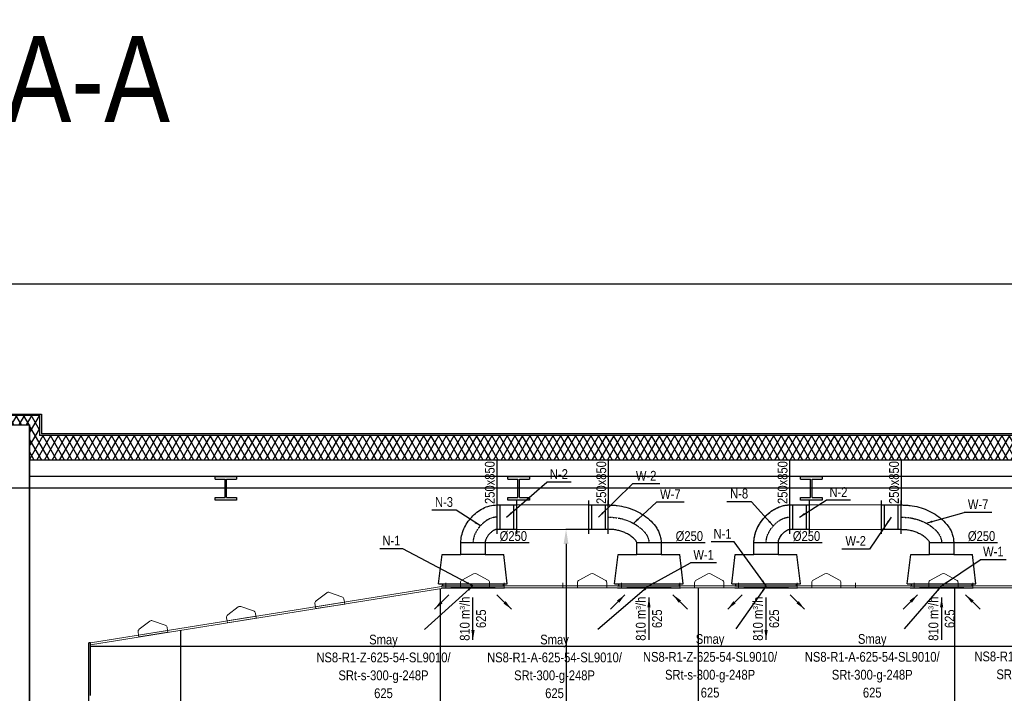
# Model space of a CAD drawing. Header units: millimetres. Extents: x -32221 to 212500, y 31663 to 93766.
# Tile 186 of 256: x 25426 to 35516, y 86860 to 93766. Entities that reach past the tile are written whole.
import ezdxf

# ---------------------------------------------------------------- set-up
doc = ezdxf.new("R2010")
doc.units = ezdxf.units.MM
doc.linetypes.add('DASHDOT', pattern=[1, 0.5, -0.25, 0, -0.25])
doc.layers.get('0').update_dxf_attribs({"color": 251})
doc.layers.get('Defpoints').update_dxf_attribs({"color": 251})
for name, color, linetype in [('dwuteowniki', 251, 'Continuous'), ('FLUID-N', 251, 'Continuous'), ('FLUID-N-100-ARRGR', 251, 'Continuous'), ('FLUID-N-100-INF', 251, 'Continuous'), ('FLUID-N-100-NUM', 251, 'Continuous'), ('FLUID-N-SYM', 251, 'Continuous'), ('FLUID-W', 251, 'Continuous'), ('FLUID-W-100-ARRGR', 251, 'Continuous'), ('FLUID-W-100-INF', 251, 'Continuous'), ('FLUID-W-100-NUM', 251, 'Continuous'), ('FLUID-W-SYM', 251, 'Continuous'), ('osie', 251, 'Continuous'), ('plyty scienne', 251, 'Continuous'), ('Sciany', 251, 'Continuous')]:
    doc.layers.add(name, color=color, linetype=linetype)
for name, color, linetype, lineweight in [('kasetony', 251, 'Continuous', 5), ('lampy', 251, 'Continuous', 9), ('urządzenia', 251, 'Continuous', 15)]:
    doc.layers.add(name, color=color, linetype=linetype, lineweight=lineweight)
doc.styles.add('FDBES', font='simplex.shx')
doc.styles.get("Standard").update_dxf_attribs({"font": 'ARIALN.TTF'})
doc.linetypes.add('ZIGZAG', pattern='A,0.0001,-0.2,[131,ltypeshp.shx,S=0.2,R=0,X=-0.2,Y=0],-0.4,[131,ltypeshp.shx,S=0.2,R=180,X=0.2,Y=0],-0.2', length=0.8001)
doc.dimstyles.new('FDBES', dxfattribs={"dimscale": 50, "dimtxt": 4, "dimasz": 2.5, "dimexe": 0.8, "dimexo": 2, "dimgap": 1, "dimtad": 1, "dimdsep": 46, "dimtxsty": 'FDBES', "dimcen": 2.5, "dimclrd": 4, "dimclre": 5, "dimadec": 0, "dimazin": 0, "dimtfac": 1, "dimtmove": 0, "dimatfit": 3, "dimfxl": 1, "dimarcsym": 0})
doc.dimstyles.new('ISO-25', dxfattribs={"dimtxt": 2.5, "dimasz": 2.5, "dimexe": 1.25, "dimexo": 0.625, "dimtad": 1, "dimtxsty": 'Standard', "dimcen": 2.5, "dimadec": 0, "dimazin": 0, "dimtfac": 1, "dimtmove": 0, "dimatfit": 3, "dimfxl": 1, "dimarcsym": 0})

# ---------------------------------------------------------------- blocks, each defined once
blk = doc.blocks.new('*U407')
at = {"color": 14, "linetype": 'Continuous', "lineweight": -2}
for p, q in [((0, 125), (0, 120)), ((0, 120), (0, -120)), ((0, -120), (0, -125))]:
    blk.add_line(p, q, dxfattribs=at)
at = {"color": 20, "linetype": 'ZIGZAG', "lineweight": -2, "ltscale": 50}
for points, knots in [([(-390, -416), (-389, -400), (-389, -369), (-383, -308), (-369, -232), (-338, -146), (-296, -66), (-242, 7), (-186, 59), (-134, 92), (-99, 108), (-69, 116), (-39, 123), (-15, 124), (0, 125)], [0, 0, 0, 0, 46.439989, 92.879979, 185.759958, 278.639937, 371.519915, 464.399894, 557.279873, 603.719863, 650.159852, 673.379847, 696.599841, 743.039831, 743.039831, 743.039831, 743.039831]), ([(-140, -416), (-139, -408), (-139, -393), (-137, -363), (-132, -327), (-122, -285), (-107, -245), (-91, -214), (-76, -190), (-64, -173), (-51, -157), (-38, -145), (-28, -137), (-19, -131), (-12, -127), (-6, -126), (-3, -125), (-1, -125), (0, -125)], [0, 0, 0, 0, 22.518812, 45.037625, 90.075249, 135.112874, 180.150499, 225.188124, 247.706936, 270.225748, 292.744561, 315.263373, 326.522779, 337.782186, 349.041592, 354.671295, 357.486146, 360.300998, 360.300998, 360.300998, 360.300998])]:
    blk.add_open_spline(points, degree=3, knots=knots, dxfattribs=at)
at = {"layer": 'FLUID-W-SYM', "color": 2, "linetype": 'DASHDOT', "lineweight": -3}
blk.add_open_spline([(-264, -416), (-264, -325), (-230, -156), (-87, 0), (0, 0)], degree=3, knots=[0, 0, 0, 0, 272.14709, 533.153657, 533.153657, 533.153657, 533.153657], dxfattribs=at)
blk = doc.blocks.new('*U408')
at = {"color": 14, "linetype": 'Continuous', "lineweight": -3}
for p, q in [((-125, 0), (-125, 0)), ((125, 0), (125, 0))]:
    blk.add_line(p, q, dxfattribs=at)
at = {"color": 14, "linetype": 'Continuous', "lineweight": -2}
blk.add_line((264, -116), (264, -366), dxfattribs=at)
at = {"color": 20, "linetype": 'ZIGZAG', "lineweight": -2, "ltscale": 50}
for points, knots in [([(264, -366), (255, -366), (236, -365), (211, -362), (184, -357), (155, -348), (122, -336), (91, -320), (61, -302), (33, -283), (14, -267), (4, -258), (0, -254), (-8, -248), (-22, -234), (-41, -212), (-60, -189), (-73, -169), (-84, -150), (-96, -128), (-106, -104), (-113, -82), (-118, -63), (-122, -42), (-124, -21), (-125, -7), (-125, 0)], [0, 0, 0, 0, 17.791735, 35.583471, 47.444628, 71.166942, 94.889256, 118.61157, 142.333884, 166.056198, 189.778512, 192.743801, 195.70909, 201.639669, 213.500826, 237.22314, 260.945454, 272.806611, 284.667768, 302.459503, 320.251238, 332.112395, 343.973552, 355.834709, 367.695866, 379.557023, 379.557023, 379.557023, 379.557023]), ([(264, -366), (252, -366), (228, -365), (180, -356), (121, -337), (57, -302), (-1, -256), (-51, -203), (-91, -142), (-114, -85), (-124, -37), (-125, -12), (-125, 0)], [0, 0, 0, 0, 36.600048, 73.200096, 146.400192, 219.600289, 292.800385, 366.000481, 439.200577, 512.400673, 549.000722, 585.60077, 585.60077, 585.60077, 585.60077]), ([(264, -116), (256, -116), (240, -113), (210, -102), (183, -84), (160, -62), (144, -44), (131, -23), (125, -8), (125, 0)], [0, 0, 0, 0, 24.151422, 48.302845, 96.60569, 120.757112, 144.908535, 169.059957, 193.21138, 193.21138, 193.21138, 193.21138])]:
    blk.add_open_spline(points, degree=3, knots=knots, dxfattribs=at)
at = {"layer": 'FLUID-N-SYM', "color": 2, "linetype": 'DASHDOT', "lineweight": -3}
blk.add_open_spline([(264, -241), (201, -241), (79, -182), (0, -63), (0, 0)], degree=3, knots=[0, 0, 0, 0, 190.635936, 379.557023, 379.557023, 379.557023, 379.557023], dxfattribs=at)
blk = doc.blocks.new('*U409')
at = {"color": 14, "linetype": 'Continuous', "lineweight": -2}
for p, q in [((0, 125), (0, 124)), ((0, 124), (0, -124)), ((0, -124), (0, -125))]:
    blk.add_line(p, q, dxfattribs=at)
at = {"color": 20, "linetype": 'ZIGZAG', "lineweight": -2, "ltscale": 50}
blk.add_line((-140, -414), (-140, -417), dxfattribs=at)
for points, knots in [([(-390, -417), (-389, -402), (-389, -371), (-383, -310), (-362, -205), (-313, -92), (-240, 7), (-184, 59), (-133, 92), (-91, 110), (-46, 123), (-15, 124), (0, 125)], [0, 0, 0, 0, 45.920024, 91.840048, 183.680097, 367.360194, 459.200242, 551.040291, 596.960315, 642.880339, 688.800363, 734.720388, 734.720388, 734.720388, 734.720388]), ([(0, -125), (-4, -125), (-10, -127), (-19, -132), (-28, -138), (-38, -147), (-51, -160), (-64, -176), (-76, -193), (-91, -217), (-107, -249), (-122, -288), (-132, -329), (-138, -371), (-139, -400), (-140, -414)], [0, 0, 0, 0, 10.643801, 21.287602, 31.931403, 42.575203, 63.862805, 85.150407, 106.438008, 127.72561, 170.300813, 212.876017, 255.45122, 298.026423, 340.601627, 340.601627, 340.601627, 340.601627])]:
    blk.add_open_spline(points, degree=3, knots=knots, dxfattribs=at)
at = {"layer": 'FLUID-W-SYM', "color": 2, "linetype": 'DASHDOT', "lineweight": -3}
blk.add_open_spline([(-264, -417), (-264, -328), (-230, -159), (-85, 0), (0, 0)], degree=3, knots=[0, 0, 0, 0, 267.526487, 523.87698, 523.87698, 523.87698, 523.87698], dxfattribs=at)
blk = doc.blocks.new('*U410')
at = {"color": 14, "linetype": 'Continuous', "lineweight": -2}
for p, q in [((0, 124), (0, -124)), ((0, -124), (0, -125))]:
    blk.add_line(p, q, dxfattribs=at)
at = {"color": 20, "linetype": 'ZIGZAG', "lineweight": -2, "ltscale": 50}
blk.add_open_spline([(0, -124), (-25, -124), (-74, -119), (-144, -95), (-208, -60), (-266, -14), (-316, 40), (-356, 102), (-383, 171), (-389, 220), (-390, 245)], degree=3, dxfattribs=at)
blk.add_open_spline([(-140, 245), (-140, 244), (-139, 242), (-139, 239), (-139, 236), (-138, 232), (-136, 228), (-134, 223), (-131, 216), (-127, 209), (-122, 201), (-114, 191), (-105, 181), (-98, 173), (-94, 170), (-92, 168), (-87, 164), (-79, 157), (-66, 148), (-54, 140), (-41, 134), (-31, 130), (-22, 127), (-14, 125), (-7, 125), (-2, 124), (0, 124)], degree=3, knots=[0, 0, 0, 0, 11.976562, 23.953124, 35.929685, 47.906247, 59.882809, 71.859371, 89.824213, 107.789056, 119.765618, 143.718741, 167.671865, 182.642567, 188.630848, 191.624988, 191.624988, 215.578112, 239.531235, 263.484359, 287.437482, 311.390606, 329.355449, 347.320291, 365.285134, 383.249977, 383.249977, 383.249977, 383.249977], dxfattribs=at)
at = {"layer": 'FLUID-N-SYM', "color": 2, "linetype": 'DASHDOT', "lineweight": -3}
blk.add_open_spline([(-264, 245), (-264, 181), (-187, 61), (-64, 0), (0, 0)], degree=3, knots=[0, 0, 0, 0, 190.902154, 383.249977, 383.249977, 383.249977, 383.249977], dxfattribs=at)
blk = doc.blocks.new('*U461')
at = {"color": 0, "linetype": 'ByBlock', "lineweight": -2}
for p, q in [((-100, 0, -125), (100, 0, -125)), ((100, 0, 125), (-100, 0, 125))]:
    blk.add_line(p, q, dxfattribs=at)
at = {"color": 14, "linetype": 'Continuous', "lineweight": -2}
for p, q in [((-100, 0, -170), (-100, 0, 170)), ((100, 0, -170), (100, 0, 170))]:
    blk.add_line(p, q, dxfattribs=at)
at = {"color": 5, "linetype": 'Continuous', "lineweight": -3}
for p, q in [((-70, 0, -125), (-70, 0, 125)), ((70, 0, -125), (70, 0, 125))]:
    blk.add_line(p, q, dxfattribs=at)
blk = doc.blocks.new('*U462')
at = {"color": 0, "linetype": 'ByBlock', "lineweight": -2}
for p, q in [((-100, 0, -125), (100, 0, -125)), ((100, 0, 125), (-100, 0, 125))]:
    blk.add_line(p, q, dxfattribs=at)
at = {"color": 14, "linetype": 'Continuous', "lineweight": -2}
for p, q in [((-100, 0, -170), (-100, 0, 170)), ((100, 0, -170), (100, 0, 170))]:
    blk.add_line(p, q, dxfattribs=at)
at = {"color": 1, "linetype": 'Continuous', "lineweight": -3}
for p, q in [((-70, 0, -125), (-70, 0, 125)), ((70, 0, -125), (70, 0, 125))]:
    blk.add_line(p, q, dxfattribs=at)
blk = doc.blocks.new('*U463')
at = {"color": 0, "linetype": 'ByBlock', "lineweight": -2}
for p, q in [((-100, 0, -125), (100, 0, -125)), ((100, 0, 125), (-100, 0, 125))]:
    blk.add_line(p, q, dxfattribs=at)
at = {"color": 14, "linetype": 'Continuous', "lineweight": -2}
for p, q in [((-100, 0, -170), (-100, 0, 170)), ((100, 0, -170), (100, 0, 170))]:
    blk.add_line(p, q, dxfattribs=at)
at = {"color": 5, "linetype": 'Continuous', "lineweight": -3}
for p, q in [((-70, 0, -125), (-70, 0, 125)), ((70, 0, -125), (70, 0, 125))]:
    blk.add_line(p, q, dxfattribs=at)
blk = doc.blocks.new('*U464')
at = {"color": 0, "linetype": 'ByBlock', "lineweight": -2}
for p, q in [((-100, 0, -125), (100, 0, -125)), ((100, 0, 125), (-100, 0, 125))]:
    blk.add_line(p, q, dxfattribs=at)
at = {"color": 14, "linetype": 'Continuous', "lineweight": -2}
for p, q in [((-100, 0, -170), (-100, 0, 170)), ((100, 0, -170), (100, 0, 170))]:
    blk.add_line(p, q, dxfattribs=at)
at = {"color": 1, "linetype": 'Continuous', "lineweight": -3}
for p, q in [((-70, 0, -125), (-70, 0, 125)), ((70, 0, -125), (70, 0, 125))]:
    blk.add_line(p, q, dxfattribs=at)
blk = doc.blocks.new('*U397')
at = {"color": 0, "linetype": 'ByBlock', "lineweight": -2}
for p, q in [((-352, 0, -20), (-316, 0, -320)), ((-352, 0, -20), (352, 0, -20)), ((-322, 0), (-312, 0)), ((-316, 0, -320), (-125, 0, -320)), ((-312, 0), (312, 0)), ((-312, 0, -20), (-312, 0, 0)), ((125, 0, -320), (-125, 0, -320)), ((-124, 0, -440), (-125, 0, -440)), ((-125, 0, -320), (-125, 0, -440)), ((124, 0, -440), (-124, 0, -440)), ((125, 0, -440), (124, 0, -440)), ((125, 0, -320), (316, 0, -320)), ((125, 0, -440), (125, 0, -320)), ((312, 0), (322, 0)), ((312, 0, 0), (312, 0, -20)), ((352, 0, -20), (316, 0, -320))]:
    blk.add_line(p, q, dxfattribs=at)
at = {"color": 14, "linetype": 'Continuous', "lineweight": -2}
blk.add_line((-322, 0, 20), (322, 0, 20), dxfattribs=at)
at = {"color": 5, "linetype": 'Continuous', "lineweight": -3}
for p, q in [((228, 0, 20), (-228, 0, 20)), ((-228, 0, 20), (228, 0, 20))]:
    blk.add_line(p, q, dxfattribs=at)
blk = doc.blocks.new('*U398')
at = {"color": 0, "linetype": 'ByBlock', "lineweight": -2}
for p, q in [((-352, 0, -20), (-316, 0, -320)), ((-352, 0, -20), (352, 0, -20)), ((-322, 0), (-313, 0)), ((-316, 0, -320), (-125, 0, -320)), ((-313, 0, -20), (-313, 0, 0)), ((-313, 0), (312, 0)), ((125, 0, -320), (-125, 0, -320)), ((-125, 0, -320), (-125, 0, -440)), ((125, 0, -440), (-125, 0, -440)), ((125, 0, -320), (316, 0, -320)), ((125, 0, -440), (125, 0, -320)), ((312, 0), (322, 0)), ((312, 0, 0), (312, 0, -20)), ((352, 0, -20), (316, 0, -320))]:
    blk.add_line(p, q, dxfattribs=at)
at = {"color": 14, "linetype": 'Continuous', "lineweight": -2}
blk.add_line((-322, 0, 20), (322, 0, 20), dxfattribs=at)
at = {"color": 5, "linetype": 'Continuous', "lineweight": -3}
for p, q in [((228, 0, 20), (-228, 0, 20)), ((-228, 0, 20), (228, 0, 20))]:
    blk.add_line(p, q, dxfattribs=at)
blk = doc.blocks.new('*U402')
at = {"color": 0, "linetype": 'ByBlock', "lineweight": -2}
for p, q in [((-352, 0, -20), (-316, 0, -320)), ((-352, 0, -20), (352, 0, -20)), ((-322, 0), (-312, 0)), ((-316, 0, -320), (-125, 0, -320)), ((-312, 0), (312, 0)), ((-312, 0, -20), (-312, 0, 0)), ((125, 0, -320), (-125, 0, -320)), ((-125, 0, -320), (-125, 0, -440)), ((125, 0, -440), (-125, 0, -440)), ((125, 0, -320), (316, 0, -320)), ((125, 0, -440), (125, 0, -320)), ((312, 0), (322, 0)), ((312, 0, 0), (312, 0, -20)), ((352, 0, -20), (316, 0, -320))]:
    blk.add_line(p, q, dxfattribs=at)
at = {"color": 14, "linetype": 'Continuous', "lineweight": -2}
blk.add_line((-322, 0, 20), (322, 0, 20), dxfattribs=at)
at = {"color": 1, "linetype": 'Continuous', "lineweight": -3}
for p, q in [((228, 0, 20), (-228, 0, 20)), ((-228, 0, 20), (228, 0, 20))]:
    blk.add_line(p, q, dxfattribs=at)
blk = doc.blocks.new('*U403')
at = {"color": 0, "linetype": 'ByBlock', "lineweight": -2}
for p, q in [((-352, 0, -20), (-316, 0, -320)), ((-352, 0, -20), (352, 0, -20)), ((-316, 0, -320), (-125, 0, -320)), ((-313, 0), (312, 0)), ((125, 0, -320), (-125, 0, -320)), ((-125, 0, -320), (-125, 0, -440)), ((125, 0, -440), (-125, 0, -440)), ((125, 0, -320), (316, 0, -320)), ((125, 0, -440), (125, 0, -320)), ((312, 0), (322, 0)), ((312, 0, 0), (312, 0, -20)), ((352, 0, -20), (316, 0, -320)), ((-322, 0), (-313, 0)), ((-313, 0, -20), (-313, 0, 0))]:
    blk.add_line(p, q, dxfattribs=at)
at = {"color": 14, "linetype": 'Continuous', "lineweight": -2}
blk.add_line((-322, 0, 20), (322, 0, 20), dxfattribs=at)
at = {"color": 1, "linetype": 'Continuous', "lineweight": -3}
for p, q in [((228, 0, 20), (-228, 0, 20)), ((-228, 0, 20), (228, 0, 20))]:
    blk.add_line(p, q, dxfattribs=at)
blk = doc.blocks.new('*D467')
at = {"layer": 'Defpoints', "color": 0, "transparency": 16777216}
for p in [(31288, 88541), (27644, 81339), (31025, 81339)]:
    blk.add_point(p, dxfattribs=at)
at = {"layer": 'FLUID-N', "color": 0, "lineweight": -2, "transparency": 16777216}
for p, q in [((31287, 88541), (31024, 88541)), ((31025, 88391), (31025, 81489)), ((27645, 81339), (31027, 81339))]:
    blk.add_line(p, q, dxfattribs=at)
at = {"layer": 'FLUID-N', "color": 0, "transparency": 16777216}
for points in [[(31050, 88391), (31000, 88391), (31025, 88541)], [(31000, 81489), (31050, 81489), (31025, 81339)]]:
    blk.add_solid(points, dxfattribs=at)
at = {"layer": 'FLUID-N', "color": 0, "transparency": 16777216, "insert": (30875, 84940), "char_height": 250, "attachment_point": 5, "rotation": 90}
blk.add_mtext('7202,5', dxfattribs=at)
blk = doc.blocks.new('*U428')
at = {"color": 0, "insert": (0, -217), "char_height": 100, "attachment_point": 5, "rotation": 90}
blk.add_mtext('810 m{\\A2;\\H0.5x;3}/h\\P625', dxfattribs=at)
at = {"color": 0}
blk.add_leader([(0, -434), (0, 0)], dimstyle='FDBES', override={"dimscale": 40, "dimclrd": 0}, dxfattribs=at)
blk = doc.blocks.new('*U429')
at = {"color": 0}
blk.add_leader([(148, -148), (0, 0)], dimstyle='FDBES', override={"dimscale": 40, "dimclrd": 0}, dxfattribs=at)
blk = doc.blocks.new('*U430')
at = {"color": 0}
blk.add_leader([(-148, -148), (0, 0)], dimstyle='FDBES', override={"dimscale": 40, "dimclrd": 0}, dxfattribs=at)
blk = doc.blocks.new('*U431')
at = {"color": 0, "insert": (0, -217), "char_height": 100, "attachment_point": 5, "rotation": 90}
blk.add_mtext('810 m{\\A2;\\H0.5x;3}/h\\P625', dxfattribs=at)
at = {"color": 0}
blk.add_leader([(0, -434), (0, 0)], dimstyle='FDBES', override={"dimscale": 40, "dimclrd": 0}, dxfattribs=at)
blk = doc.blocks.new('*U432')
at = {"color": 0}
blk.add_leader([(148, -148), (0, 0)], dimstyle='FDBES', override={"dimscale": 40, "dimclrd": 0}, dxfattribs=at)
blk = doc.blocks.new('*U433')
at = {"color": 0}
blk.add_leader([(-148, -148), (0, 0)], dimstyle='FDBES', override={"dimscale": 40, "dimclrd": 0}, dxfattribs=at)
blk = doc.blocks.new('*U443')
at = {"color": 0, "insert": (0, -217), "char_height": 100, "attachment_point": 5, "rotation": 90}
blk.add_mtext('810 m{\\A2;\\H0.5x;3}/h\\P625', dxfattribs=at)
at = {"color": 0}
blk.add_leader([(0, 0), (0, -434)], dimstyle='FDBES', override={"dimscale": 40, "dimclrd": 0}, dxfattribs=at)
blk = doc.blocks.new('*U444')
at = {"color": 0}
blk.add_leader([(0, 0), (148, -148)], dimstyle='FDBES', override={"dimscale": 40, "dimclrd": 0}, dxfattribs=at)
blk = doc.blocks.new('*U445')
at = {"color": 0}
blk.add_leader([(0, 0), (-148, -148)], dimstyle='FDBES', override={"dimscale": 40, "dimclrd": 0}, dxfattribs=at)
blk = doc.blocks.new('*U446')
at = {"color": 0, "insert": (0, -217), "char_height": 100, "attachment_point": 5, "rotation": 90}
blk.add_mtext('810 m{\\A2;\\H0.5x;3}/h\\P625', dxfattribs=at)
at = {"color": 0}
blk.add_leader([(0, 0), (0, -434)], dimstyle='FDBES', override={"dimscale": 40, "dimclrd": 0}, dxfattribs=at)
blk = doc.blocks.new('*U447')
at = {"color": 0}
blk.add_leader([(0, 0), (148, -148)], dimstyle='FDBES', override={"dimscale": 40, "dimclrd": 0}, dxfattribs=at)
blk = doc.blocks.new('*U448')
at = {"color": 0}
blk.add_leader([(0, 0), (-148, -148)], dimstyle='FDBES', override={"dimscale": 40, "dimclrd": 0}, dxfattribs=at)
blk = doc.blocks.new('*U468')
at = {"color": 6}
blk.add_line((-719, 381), (-954, 381), dxfattribs=at)
at = {"color": 0, "insert": (-836, 381), "char_height": 100, "attachment_point": 5}
blk.add_mtext('N-1\\P ', dxfattribs=at)
blk.add_leader([(0, 0), (-719, 381)], dimstyle='FDBES', override={"dimscale": 25, "dimclrd": 256, "dimclre": 256})
blk = doc.blocks.new('*U469')
at = {"color": 6}
blk.add_line((-171, 336), (-422, 336), dxfattribs=at)
at = {"color": 0, "insert": (-297, 336), "char_height": 100, "attachment_point": 5}
blk.add_mtext('N-3\\P ', dxfattribs=at)
blk.add_leader([(76, 176), (-171, 336)], dimstyle='FDBES', override={"dimscale": 25, "dimclrd": 256, "dimclre": 256})
blk = doc.blocks.new('*U470')
at = {"color": 6}
blk.add_line((661, 358), (411, 358), dxfattribs=at)
at = {"color": 0, "insert": (536, 358), "char_height": 100, "attachment_point": 5}
blk.add_mtext('N-2\\P ', dxfattribs=at)
blk.add_leader([(0, 0), (411, 358)], dimstyle='FDBES', override={"dimscale": 25, "dimclrd": 256, "dimclre": 256})
blk = doc.blocks.new('*U471')
at = {"color": 6}
blk.add_line((629, 341), (347, 341), dxfattribs=at)
at = {"color": 0, "insert": (488, 341), "char_height": 100, "attachment_point": 5}
blk.add_mtext('W-2\\P ', dxfattribs=at)
blk.add_leader([(0, 0), (347, 341)], dimstyle='FDBES', override={"dimscale": 25, "dimclrd": 256, "dimclre": 256})
blk = doc.blocks.new('*U472')
at = {"color": 6}
blk.add_line((360, 417), (77, 417), dxfattribs=at)
at = {"color": 0, "insert": (219, 417), "char_height": 100, "attachment_point": 5}
blk.add_mtext('W-7\\P ', dxfattribs=at)
blk.add_leader([(-159, 201), (77, 417)], dimstyle='FDBES', override={"dimscale": 25, "dimclrd": 256, "dimclre": 256})
blk = doc.blocks.new('*U473')
at = {"color": 6}
blk.add_line((693, 236), (426, 236), dxfattribs=at)
at = {"color": 0, "insert": (560, 236), "char_height": 100, "attachment_point": 5}
blk.add_mtext('W-1\\P ', dxfattribs=at)
blk.add_leader([(0, 0), (426, 236)], dimstyle='FDBES', override={"dimscale": 25, "dimclrd": 256, "dimclre": 256})
blk = doc.blocks.new('*U474')
at = {"color": 6}
blk.add_line((-328, 451), (-563, 451), dxfattribs=at)
at = {"color": 0, "insert": (-446, 451), "char_height": 100, "attachment_point": 5}
blk.add_mtext('N-1\\P ', dxfattribs=at)
blk.add_leader([(0, 0), (-328, 451)], dimstyle='FDBES', override={"dimscale": 25, "dimclrd": 256, "dimclre": 256})
blk = doc.blocks.new('*U475')
at = {"color": 6}
blk.add_line((-392, 158), (-643, 158), dxfattribs=at)
at = {"color": 0, "insert": (-517, 158), "char_height": 100, "attachment_point": 5}
blk.add_mtext('N-8\\P ', dxfattribs=at)
blk.add_leader([(-167, -89), (-392, 158)], dimstyle='FDBES', override={"dimscale": 25, "dimclrd": 256, "dimclre": 256})
blk = doc.blocks.new('*U476')
at = {"color": 6}
blk.add_line((525, 173), (275, 173), dxfattribs=at)
at = {"color": 0, "insert": (400, 173), "char_height": 100, "attachment_point": 5}
blk.add_mtext('N-2\\P ', dxfattribs=at)
blk.add_leader([(0, 0), (275, 173)], dimstyle='FDBES', override={"dimscale": 25, "dimclrd": 256, "dimclre": 256})
blk = doc.blocks.new('*U477')
at = {"color": 6}
blk.add_line((-224, -327), (-507, -327), dxfattribs=at)
at = {"color": 0, "insert": (-365, -327), "char_height": 100, "attachment_point": 5}
blk.add_mtext('W-2\\P ', dxfattribs=at)
blk.add_leader([(0, 0), (-224, -327)], dimstyle='FDBES', override={"dimscale": 25, "dimclrd": 256, "dimclre": 256})
blk = doc.blocks.new('*U478')
at = {"color": 6}
blk.add_line((663, 268), (396, 268), dxfattribs=at)
at = {"color": 0, "insert": (530, 268), "char_height": 100, "attachment_point": 5}
blk.add_mtext('W-1\\P ', dxfattribs=at)
blk.add_leader([(0, 0), (396, 268)], dimstyle='FDBES', override={"dimscale": 25, "dimclrd": 256, "dimclre": 256})
blk = doc.blocks.new('*U485')
at = {"color": 6}
blk.add_line((515, 313), (232, 313), dxfattribs=at)
at = {"color": 0, "insert": (374, 313), "char_height": 100, "attachment_point": 5}
blk.add_mtext('W-7\\P ', dxfattribs=at)
blk.add_leader([(-157, 202), (232, 313)], dimstyle='FDBES', override={"dimscale": 25, "dimclrd": 256, "dimclre": 256})
blk = doc.blocks.new('*U510')
at = {"color": 0, "insert": (-917, -826), "char_height": 100, "width": 1600, "attachment_point": 5, "line_spacing_factor": 1.1}
blk.add_mtext('Smay\\PNS8-R1-Z-625-54-SL9010/ SRt-s-300-g-248P\\P625', dxfattribs=at)
at = {"color": 0}
blk.add_leader([(0, 0), (-497, -447)], dimstyle='FDBES', override={"dimscale": 25, "dimclrd": 0, "dimclre": 0}, dxfattribs=at)
blk = doc.blocks.new('*U511')
at = {"color": 0, "insert": (-968, -826), "char_height": 100, "width": 1600, "attachment_point": 5, "line_spacing_factor": 1.1}
blk.add_mtext('Smay\\PNS8-R1-A-625-54-SL9010/ SRt-300-g-248P\\P625', dxfattribs=at)
at = {"color": 0}
blk.add_leader([(0, 0), (-524, -447)], dimstyle='FDBES', override={"dimscale": 25, "dimclrd": 0, "dimclre": 0}, dxfattribs=at)
blk = doc.blocks.new('*U512')
at = {"color": 0, "insert": (-574, -820), "char_height": 100, "width": 1600, "attachment_point": 5, "line_spacing_factor": 1.1}
blk.add_mtext('Smay\\PNS8-R1-Z-625-54-SL9010/ SRt-s-300-g-248P\\P625', dxfattribs=at)
at = {"color": 0}
blk.add_leader([(0, 0), (-309, -442)], dimstyle='FDBES', override={"dimscale": 25, "dimclrd": 0, "dimclre": 0}, dxfattribs=at)
blk = doc.blocks.new('*U513')
at = {"color": 0, "insert": (-711, -820), "char_height": 100, "width": 1600, "attachment_point": 5, "line_spacing_factor": 1.1}
blk.add_mtext('Smay\\PNS8-R1-A-625-54-SL9010/ SRt-300-g-248P\\P625', dxfattribs=at)
at = {"color": 0}
blk.add_leader([(0, 0), (-383, -442)], dimstyle='FDBES', override={"dimscale": 25, "dimclrd": 0, "dimclre": 0}, dxfattribs=at)
blk = doc.blocks.new('*U514')
at = {"color": 0, "insert": (-776, -816), "char_height": 100, "width": 1600, "attachment_point": 5, "line_spacing_factor": 1.1}
blk.add_mtext('Smay\\PNS8-R1-Z-625-54-SL9010/ SRt-s-300-g-248P\\P625', dxfattribs=at)
at = {"color": 0}
blk.add_leader([(0, 0), (-416, -438)], dimstyle='FDBES', override={"dimscale": 25, "dimclrd": 0, "dimclre": 0}, dxfattribs=at)

msp = doc.modelspace()

# ---------------------------------------------------------------- hatches: boundary and pattern name
at = {"layer": 'Sciany', "transparency": 33554687}
h = msp.add_hatch(dxfattribs=at)
h.set_pattern_fill('DIAMONDS', color=256, scale=21.27, style=0)
h.set_pattern_definition([(60, (-132983.55, 38646.14), (-58.484644, 33.766125), []), (120, (-132983.55, 38646.14), (-58.484644, -33.766125), [])])
h.paths.add_polyline_path([(25528.509, 89251.64), (39428.888, 89251.64), (39428.888, 89601.64), (39633.277, 89601.64), (39633.277, 88961.64), (39735.391, 88961.64), (39735.391, 89701.64), (39428.962, 89701.64), (39328.962, 89701.64), (39328.962, 89501.64), (25628.509, 89501.64), (25628.509, 89711.64), (25528.509, 89711.64), (25221.162, 89711.64), (25221.162, 89501.64), (11520.635, 89501.64), (11520.635, 89701.64), (11420.635, 89701.64), (11114.206, 89701.64), (11114.206, 80438.64), (11216.321, 80438.64), (11216.321, 89601.64), (11420.71, 89601.64), (11420.71, 89251.64), (25324.12, 89251.64), (25324.12, 89611.64), (25528.435, 89611.64)])

# ---------------------------------------------------------------- linework, layer by layer
at = {"layer": 'dwuteowniki'}
for p, q in [((27428.96, 89081.64), (27648.96, 89081.64)), ((27428.96, 89055.64), (27428.96, 89081.64)), ((27428.96, 89055.64), (27530.96, 89055.64)), ((27530.96, 88867.64), (27530.96, 89055.64)), ((27546.96, 89055.64), (27648.96, 89055.64)), ((27546.96, 88867.64), (27546.96, 89055.64)), ((27648.96, 89081.64), (27648.96, 89055.64)), ((30428.96, 89081.64), (30648.96, 89081.64)), ((30428.96, 89055.64), (30428.96, 89081.64)), ((30428.96, 89055.64), (30530.96, 89055.64)), ((30530.96, 88867.64), (30530.96, 89055.64)), ((30546.96, 89055.64), (30648.96, 89055.64)), ((30546.96, 88867.64), (30546.96, 89055.64)), ((30648.96, 89081.64), (30648.96, 89055.64)), ((33428.96, 89081.64), (33648.96, 89081.64)), ((33428.96, 89055.64), (33428.96, 89081.64)), ((33428.96, 89055.64), (33530.96, 89055.64)), ((33530.96, 88867.64), (33530.96, 89055.64)), ((33546.96, 89055.64), (33648.96, 89055.64)), ((33546.96, 88867.64), (33546.96, 89055.64)), ((33648.96, 89081.64), (33648.96, 89055.64)), ((27428.96, 88841.64), (27428.96, 88867.64)), ((27428.96, 88867.64), (27530.96, 88867.64)), ((27648.96, 88841.64), (27428.96, 88841.64)), ((27546.96, 88867.64), (27648.96, 88867.64)), ((27648.96, 88867.64), (27648.96, 88841.64)), ((30428.96, 88841.64), (30428.96, 88867.64)), ((30428.96, 88867.64), (30530.96, 88867.64)), ((30648.96, 88841.64), (30428.96, 88841.64)), ((30546.96, 88867.64), (30648.96, 88867.64)), ((30648.96, 88867.64), (30648.96, 88841.64)), ((33428.96, 88841.64), (33428.96, 88867.64)), ((33428.96, 88867.64), (33530.96, 88867.64)), ((33648.96, 88841.64), (33428.96, 88841.64)), ((33546.96, 88867.64), (33648.96, 88867.64)), ((33648.96, 88867.64), (33648.96, 88841.64))]:
    msp.add_line(p, q, dxfattribs=at)
at = {"layer": 'FLUID-N'}
for p, q in [((30315.533, 89242.221, 38410.406), (30315.533, 88791.14, 38410.406)), ((31457.588, 89242.221, 38410.406), (31457.588, 88791.14, 38410.406)), ((33315.533, 89242.221, 38410.406), (33315.533, 88791.14, 38410.406)), ((34457.588, 89242.22, 38410.406), (34457.588, 88791.14, 38410.406)), ((30646.368, 88401.64, 38381.93), (30195.287, 88401.64, 38381.93)), ((32449.801, 88401.64, 38365.692), (31998.72, 88401.64, 38365.692)), ((33650.763, 88401.64, 38398.819), (33199.682, 88401.64, 38398.819)), ((35444.289, 88401.64, 38301.933), (34993.208, 88401.64, 38301.933))]:
    msp.add_line(p, q, dxfattribs=at)
at = {"layer": 'kasetony'}
for p, q in [((29792.092, 87941.64), (29792.092, 87991.64)), ((29792.092, 87941.64), (29792.092, 87991.64)), ((30392.092, 87941.64), (30392.092, 87991.64)), ((30992.092, 87941.64), (30992.092, 87991.64)), ((31592.092, 87941.64), (31592.092, 87991.64)), ((32192.092, 87941.64), (32192.092, 87991.64)), ((32792.092, 87941.64), (32792.092, 87991.64)), ((33392.092, 87941.64), (33392.092, 87991.64)), ((33992.092, 87941.64), (33992.092, 87991.64)), ((34592.092, 87941.64), (34592.092, 87991.64)), ((35192.092, 87941.64), (35192.092, 87991.64)), ((26150.301, 87377.995), (29792.092, 87961.64)), ((26150.301, 87358.009), (29792.092, 87941.64)), ((30392.092, 87961.64), (29792.092, 87961.64)), ((29792.092, 87961.64), (29792.092, 87941.64)), ((29792.092, 87941.64), (29792.092, 87946.64)), ((29792.092, 87941.64), (30392.092, 87941.64)), ((30992.092, 87961.64), (30392.092, 87961.64)), ((30392.092, 87961.64), (30392.092, 87941.64)), ((30392.092, 87941.64), (30992.092, 87941.64)), ((31592.092, 87961.64), (30992.092, 87961.64)), ((30992.092, 87961.64), (30992.092, 87941.64)), ((30992.092, 87941.64), (31592.092, 87941.64)), ((32192.092, 87961.64), (31592.092, 87961.64)), ((31592.092, 87961.64), (31592.092, 87941.64)), ((31592.092, 87941.64), (32192.092, 87941.64)), ((32792.092, 87961.64), (32192.092, 87961.64)), ((32192.092, 87961.64), (32192.092, 87941.64)), ((32192.092, 87941.64), (32792.092, 87941.64)), ((33392.092, 87961.64), (32792.092, 87961.64)), ((32792.092, 87961.64), (32792.092, 87941.64)), ((32792.092, 87941.64), (33392.092, 87941.64)), ((33992.092, 87961.64), (33392.092, 87961.64)), ((33392.092, 87961.64), (33392.092, 87941.64)), ((33392.092, 87941.64), (33992.092, 87941.64)), ((34592.092, 87961.64), (33992.092, 87961.64)), ((33992.092, 87961.64), (33992.092, 87941.64)), ((33992.092, 87941.64), (34592.092, 87941.64)), ((35192.092, 87961.64), (34592.092, 87961.64)), ((34592.092, 87961.64), (34592.092, 87941.64)), ((34592.092, 87941.64), (35192.092, 87941.64)), ((35792.092, 87961.64), (35192.092, 87961.64)), ((35192.092, 87961.64), (35192.092, 87941.64)), ((35192.092, 87941.64), (35792.092, 87941.64))]:
    msp.add_line(p, q, dxfattribs=at)
at = {"layer": 'lampy'}
for p, q in [((29957.974, 88020.111), (30077.974, 88084.111)), ((30226.21, 88020.111), (30106.21, 88084.111)), ((31157.974, 88020.111), (31277.974, 88084.111)), ((31426.21, 88020.111), (31306.21, 88084.111)), ((32357.974, 88020.111), (32477.974, 88084.111)), ((32626.21, 88020.111), (32506.21, 88084.111)), ((33557.974, 88020.111), (33677.974, 88084.111)), ((33826.21, 88020.111), (33706.21, 88084.111)), ((34757.974, 88020.111), (34877.974, 88084.111)), ((35026.21, 88020.111), (34906.21, 88084.111)), ((29942.092, 87961.64), (29942.092, 87993.64)), ((30242.092, 87961.64), (30242.092, 87993.64)), ((31142.092, 87961.64), (31142.092, 87993.64)), ((31442.092, 87961.64), (31442.092, 87993.64)), ((32342.092, 87961.64), (32342.092, 87993.64)), ((32642.092, 87961.64), (32642.092, 87993.64)), ((33542.092, 87961.64), (33542.092, 87993.64)), ((33842.092, 87961.64), (33842.092, 87993.64)), ((34742.092, 87961.64), (34742.092, 87993.64)), ((35042.092, 87961.64), (35042.092, 87993.64)), ((28463.638, 87808.194), (28571.986, 87890.393)), ((28728.487, 87850.68), (28599.865, 87894.865)), ((29942.092, 87941.64), (29942.092, 87961.64)), ((29942.092, 87961.64), (30242.092, 87961.64)), ((29942.092, 87941.64), (30242.092, 87941.64)), ((30242.092, 87941.64), (30242.092, 87961.64)), ((31142.092, 87941.64), (31142.092, 87961.64)), ((31142.092, 87961.64), (31442.092, 87961.64)), ((31142.092, 87941.64), (31442.092, 87941.64)), ((31442.092, 87941.64), (31442.092, 87961.64)), ((32342.092, 87941.64), (32342.092, 87961.64)), ((32342.092, 87961.64), (32642.092, 87961.64)), ((32342.092, 87941.64), (32642.092, 87941.64)), ((32642.092, 87941.64), (32642.092, 87961.64)), ((33542.092, 87941.64), (33542.092, 87961.64)), ((33542.092, 87961.64), (33842.092, 87961.64)), ((33542.092, 87941.64), (33842.092, 87941.64)), ((33842.092, 87941.64), (33842.092, 87961.64)), ((34742.092, 87941.64), (34742.092, 87961.64)), ((34742.092, 87961.64), (35042.092, 87961.64)), ((34742.092, 87941.64), (35042.092, 87941.64)), ((35042.092, 87941.64), (35042.092, 87961.64)), ((28457.217, 87747.946), (28452.149, 87779.542)), ((28457.217, 87747.946), (28753.43, 87795.464)), ((28753.43, 87795.464), (28748.362, 87827.06)), ((28756.598, 87775.716), (28753.43, 87795.464)), ((27557.634, 87662.998), (27665.982, 87745.197)), ((27822.483, 87705.485), (27693.861, 87749.67)), ((27847.426, 87650.268), (27842.358, 87681.864)), ((28460.385, 87728.198), (28457.217, 87747.946)), ((28460.385, 87728.198), (28756.598, 87775.716)), ((26651.63, 87517.802), (26759.978, 87600.002)), ((26916.479, 87560.289), (26787.857, 87604.474)), ((27551.213, 87602.75), (27546.145, 87634.346)), ((27551.213, 87602.75), (27847.426, 87650.268)), ((27554.381, 87583.002), (27551.213, 87602.75)), ((27554.381, 87583.002), (27850.594, 87630.52)), ((27850.594, 87630.52), (27847.426, 87650.268)), ((26645.209, 87457.554), (26640.141, 87489.15)), ((26645.209, 87457.554), (26941.422, 87505.072)), ((26648.377, 87437.807), (26944.59, 87485.325)), ((26941.422, 87505.072), (26936.354, 87536.668)), ((26944.59, 87485.325), (26941.422, 87505.072)), ((26648.377, 87437.807), (26645.209, 87457.554))]:
    msp.add_line(p, q, dxfattribs=at)
for centre, start, end in [((30092.092, 88057.64), 61.9275131, 118.0724869), ((31292.092, 88057.64), 61.9275131, 118.0724869), ((32492.092, 88057.64), 61.9275131, 118.0724869), ((33692.092, 88057.64), 61.9275131, 118.0724869), ((34892.092, 88057.64), 61.9275131, 118.0724869), ((29972.092, 87993.64), 118.0724869, 180), ((30212.092, 87993.64), 0, 61.9275131), ((31172.092, 87993.64), 118.0724869, 180), ((31412.092, 87993.64), 0, 61.9275131), ((32372.092, 87993.64), 118.0724869, 180), ((32612.092, 87993.64), 0, 61.9275131), ((33572.092, 87993.64), 118.0724869, 180), ((33812.092, 87993.64), 0, 61.9275131), ((34772.092, 87993.64), 118.0724869, 180), ((35012.092, 87993.64), 0, 61.9275131), ((28590.118, 87866.493), 71.0411819, 127.1861558), ((28481.77, 87784.293), 127.1861558, 189.1136689), ((28718.74, 87822.308), 9.1136689, 71.0411819), ((27684.114, 87721.297), 71.0411819, 127.1861558), ((27812.736, 87677.112), 9.1136689, 71.0411819), ((26778.11, 87576.101), 71.0411819, 127.1861558), ((27575.766, 87639.098), 127.1861558, 189.1136689), ((26669.762, 87493.902), 127.1861558, 189.1136689), ((26906.732, 87531.917), 9.1136689, 71.0411819)]:
    msp.add_arc(centre, 30, start, end, dxfattribs=at)
at = {"layer": 'osie'}
for p, q in [((41158.674, 91053.283), (9702.79, 91053.283)), ((41158.674, 88961.64), (9702.79, 88961.64))]:
    msp.add_line(p, q, dxfattribs=at)
at = {"layer": 'plyty scienne'}
for p, q in [((29736.955, 87341.64), (29736.955, 87932.804)), ((32382.901, 87341.64), (32382.901, 87941.64)), ((35009.874, 87341.64), (35009.874, 87941.64)), ((27078.1, 87341.64), (27078.1, 87506.697)), ((39389.323, 87341.64), (26150.301, 87341.64)), ((27078.1, 86741.64), (27078.1, 87341.64)), ((29736.955, 86741.64), (29736.955, 87341.64)), ((32382.901, 86741.64), (32382.901, 87341.64)), ((35009.874, 86741.64), (35009.874, 87341.64))]:
    msp.add_line(p, q, dxfattribs=at)
at = {"layer": 'Sciany'}
for p, q in [((25201.162, 89721.64), (25648.509, 89721.64)), ((25221.162, 89711.64), (25528.509, 89711.64)), ((25528.509, 89711.64), (25628.509, 89711.64)), ((25628.509, 89711.64), (25628.509, 89501.64)), ((25648.509, 89721.64), (25648.509, 89521.64)), ((25324.12, 89611.64), (25528.509, 89611.64)), ((25528.435, 80438.64), (25528.435, 89611.64)), ((25528.509, 81238.64), (25528.509, 89611.64)), ((25528.509, 89501.64), (25528.435, 89501.64)), ((25528.435, 89501.64), (25528.509, 89501.64)), ((39328.962, 89501.64), (25628.509, 89501.64)), ((39308.962, 89521.64), (25648.509, 89521.64)), ((39428.962, 89251.64), (25528.435, 89251.64)), ((39428.962, 89081.64), (25528.509, 89081.64)), ((26133.262, 86358.64), (26133.262, 87378.64)), ((26150.301, 87378.64), (26133.262, 87378.64)), ((26150.301, 87378.64), (26133.262, 87378.64)), ((26150.301, 86838.64), (26150.301, 87378.64))]:
    msp.add_line(p, q, dxfattribs=at)
at = {"layer": 'urządzenia', "elevation": 38410.406}
for points in [[(30515.533, 88791.14), (31257.588, 88791.14), (31257.588, 88541.14), (30515.533, 88541.14)], [(33515.533, 88791.14), (34257.588, 88791.14), (34257.588, 88541.14), (33515.533, 88541.14)]]:
    msp.add_lwpolyline(points, close=True, dxfattribs=at)

# ---------------------------------------------------------------- block references
at = {"layer": 'FLUID-N', "color": 5, "linetype": 'Continuous', "rotation": 270}
for name, p in [('*U410', (30070.946, 88401.64, 38381.93)), ('*U408', (33315.533, 88666.14, 38410.406))]:
    msp.add_blockref(name, p, dxfattribs=at)
at = {"layer": 'FLUID-N', "color": 5, "linetype": 'Continuous', "extrusion": (-6.12323e-17, -1, 4.28626e-16)}
for name, p in [('*U461', (30415.533, 38410.406, -88666.14)), ('*U463', (33415.533, 38410.406, -88666.14))]:
    msp.add_blockref(name, p, dxfattribs=at)
at = {"layer": 'FLUID-N', "color": 5, "linetype": 'Continuous', "extrusion": (-1.83697e-16, -1, 1.83697e-16)}
for name, p in [('*U397', (30070.946, 38381.93, -87961.64)), ('*U398', (33074.683, 38398.819, -87961.64))]:
    msp.add_blockref(name, p, dxfattribs=at)
at = {"layer": 'FLUID-N-100-ARRGR'}
for name, p in [('*U428', (30070.946, 87841.64, 38381.93)), ('*U431', (33074.683, 87841.64, 38398.819)), ('*U430', (29825.236, 87870.929, 38381.93)), ('*U429', (30316.657, 87870.929, 38381.93)), ('*U433', (32828.972, 87870.929, 38398.819)), ('*U432', (33320.393, 87870.929, 38398.819))]:
    msp.add_blockref(name, p, dxfattribs=at)
at = {"layer": 'FLUID-N-100-INF', "linetype": 'ByBlock'}
for name, p in [('*U510', (30070.946, 87961.64, 38381.93)), ('*U512', (33074.683, 87961.64, 38398.819)), ('*U514', (36672.35, 87961.64, 38387.18))]:
    msp.add_blockref(name, p, dxfattribs=at)
at = {"layer": 'FLUID-N-100-NUM', "linetype": 'ByBlock'}
for name, p in [('*U470', (30415.533, 88666.14, 38410.406)), ('*U475', (33315.533, 88666.14, 38410.406)), ('*U476', (33415.533, 88666.14, 38410.406)), ('*U469', (30070.946, 88401.64, 38381.93)), ('*U468', (30070.946, 87961.64, 38381.93)), ('*U474', (33074.683, 87961.64, 38398.819))]:
    msp.add_blockref(name, p, dxfattribs=at)
at = {"layer": 'FLUID-W', "color": 1, "linetype": 'Continuous', "extrusion": (4.28626e-16, 1, -4.28626e-16)}
for name, p in [('*U462', (-31357.588, 38410.406, 88666.14)), ('*U464', (-34357.588, 38410.406, 88666.14))]:
    msp.add_blockref(name, p, dxfattribs=at)
at = {"layer": 'FLUID-W', "color": 1, "linetype": 'Continuous', "rotation": 270}
for name, p in [('*U409', (31874.607, 88401.64, 38365.692)), ('*U407', (34873.285, 88401.64, 38301.933))]:
    msp.add_blockref(name, p, dxfattribs=at)
at = {"layer": 'FLUID-W', "color": 1, "linetype": 'Continuous', "extrusion": (-1.83697e-16, -1, 1.83697e-16)}
for name, p in [('*U402', (31874.607, 38365.692, -87961.64)), ('*U403', (34873.285, 38301.933, -87961.64))]:
    msp.add_blockref(name, p, dxfattribs=at)
at = {"layer": 'FLUID-W-100-ARRGR'}
for name, p in [('*U443', (31874.607, 87841.64, 38365.692)), ('*U446', (34873.285, 87841.64, 38301.933)), ('*U445', (31628.896, 87870.929, 38365.692)), ('*U444', (32120.318, 87870.929, 38365.692)), ('*U448', (34627.574, 87870.929, 38301.933)), ('*U447', (35118.995, 87870.929, 38301.933))]:
    msp.add_blockref(name, p, dxfattribs=at)
at = {"layer": 'FLUID-W-100-INF', "linetype": 'ByBlock'}
for name, p in [('*U511', (31874.607, 87961.64, 38365.692)), ('*U513', (34873.285, 87961.64, 38301.933))]:
    msp.add_blockref(name, p, dxfattribs=at)
at = {"layer": 'FLUID-W-100-NUM', "linetype": 'ByBlock'}
for name, p in [('*U471', (31357.588, 88666.14, 38410.406)), ('*U472', (31874.607, 88401.64, 38365.692)), ('*U485', (34873.285, 88401.64, 38301.933)), ('*U477', (34357.588, 88666.14, 38410.406)), ('*U478', (34873.285, 87961.64, 38301.933)), ('*U473', (31874.607, 87961.64, 38365.692))]:
    msp.add_blockref(name, p, dxfattribs=at)

# ---------------------------------------------------------------- texts
at = {"layer": 'FLUID-N', "char_height": 100, "width": 565.80197, "attachment_point": 1}
for s, insert, rotation in [('250x850', (30193.376, 88800.929, 31082.906), 90), ('250x850', (31335.431, 88800.929, 31082.906), 90), ('250x850', (33193.376, 88800.929, 31082.906), 90), ('250x850', (34335.431, 88800.929, 31082.906), 90), ('%%C250', (30344.502, 88522.265, 31054.43), 359.9999356), ('%%C250', (32147.935, 88522.265, 31038.192), 359.9999356), ('%%C250', (33348.897, 88522.265, 31071.319), 359.9999356), ('%%C250', (35142.423, 88522.265, 30974.433), 359.9999356)]:
    msp.add_mtext(s, dxfattribs=dict(at, insert=insert, rotation=rotation))
at = {"layer": 'osie'}
msp.add_text('Przekrój A-A', height=882.23408, dxfattribs=at).set_placement((21295.202, 92716.507))

# ---------------------------------------------------------------- dimensions: what is measured, and where the dimension line sits
at = {"layer": 'FLUID-N', "color": 1}
dim = msp.add_linear_dim(base=(31025.428, 81338.64), p1=(31287.588, 88541.14, 38410.406), p2=(27644.227, 81338.64), angle=90, dimstyle='ISO-25', override={"dimtxt": 250, "dimasz": 150}, dxfattribs=at)
dim.commit()
dim.dimension.update_dxf_attribs({"geometry": '*D467', "text_midpoint": (30874.528, 84939.89)})

doc.saveas('drawing.dxf')
